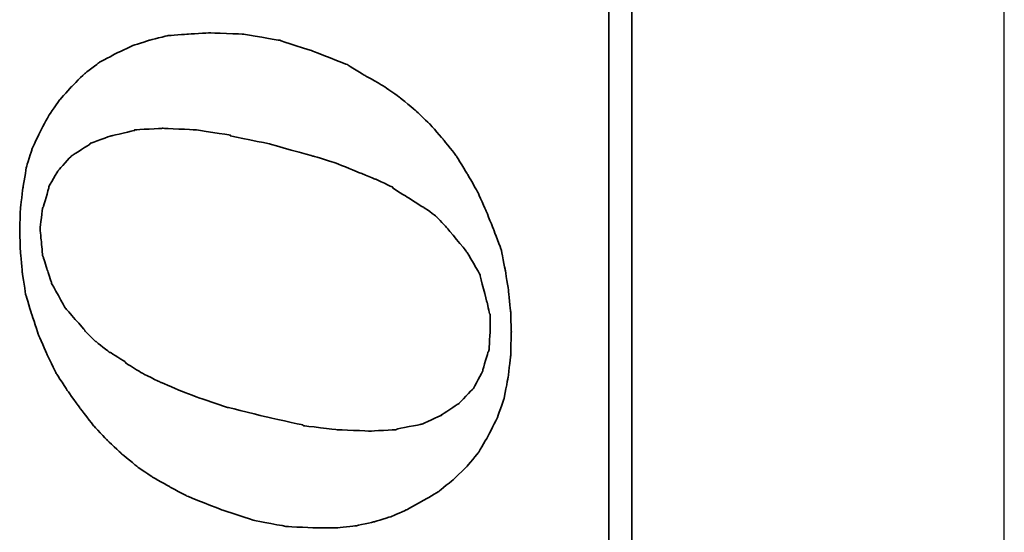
# Model space of a CAD drawing. Header units: millimetres. Extents: x -17.3 to 71.2, y -1075.6 to -1026.3.
# Tile 52 of 60: x 54.2 to 56.3, y -1046.1 to -1045. Entities that reach past the tile are written whole.
import ezdxf

# ---------------------------------------------------------------- set-up
doc = ezdxf.new("R2010")
doc.units = ezdxf.units.MM
doc.layers.add('DIM', color=4, linetype='CONTINUOUS')
doc.layers.add('layer 1', color=7, linetype='CONTINUOUS')

# ---------------------------------------------------------------- blocks, each defined once
blk = doc.blocks.new('TBI MOTION logo(完整正式版)')
at = {"layer": 'layer 1', "color": 22, "lineweight": 35}
for points, knots in [([(35.79625, -6.98375), (35.79625, -6.98375), (36.23125, -7.43875), (36.23125, -7.43875), (36.23125, -7.43875), (36.23125, -7.43875), (36.75625, -7.87125), (36.75625, -7.87125), (36.75625, -7.87125), (36.75625, -7.87125), (37.33125, -8.20375), (37.33125, -8.20375), (37.33125, -8.20375), (37.33125, -8.20375), (37.95625, -8.51875), (37.95625, -8.51875), (37.95625, -8.51875), (37.95625, -8.51875), (38.62625, -8.75875), (38.62625, -8.75875), (38.62625, -8.75875), (38.62625, -8.75875), (39.37125, -8.90375), (39.37125, -8.90375), (39.37125, -8.90375), (39.37125, -8.90375), (40.14125, -8.99875), (40.14125, -8.99875), (40.14125, -8.99875), (40.14125, -8.99875), (41.02625, -9.02375), (41.02625, -9.02375), (41.02625, -9.02375), (41.02625, -9.02375), (41.74625, -8.99875), (41.74625, -8.99875), (41.74625, -8.99875), (41.74625, -8.99875), (42.46625, -8.92375), (42.46625, -8.92375), (42.46625, -8.92375), (42.46625, -8.92375), (43.21125, -8.80625), (43.21125, -8.80625), (43.21125, -8.80625), (43.21125, -8.80625), (43.93125, -8.66375), (43.93125, -8.66375), (43.93125, -8.66375), (43.93125, -8.66375), (44.62625, -8.39875), (44.62625, -8.39875), (44.62625, -8.39875), (44.62625, -8.39875), (45.29625, -8.13375), (45.29625, -8.13375), (45.29625, -8.13375), (45.29625, -8.13375), (45.94625, -7.84375), (45.94625, -7.84375), (45.94625, -7.84375), (45.94625, -7.84375), (46.61625, -7.46375), (46.61625, -7.46375), (46.61625, -7.46375), (46.61625, -7.46375), (47.24125, -7.07875), (47.24125, -7.07875), (47.24125, -7.07875), (47.24125, -7.07875), (47.81625, -6.62375), (47.81625, -6.62375), (47.81625, -6.62375), (47.81625, -6.62375), (48.36875, -6.14375), (48.36875, -6.14375), (48.36875, -6.14375), (48.36875, -6.14375), (48.84625, -5.64125), (48.84625, -5.64125), (48.84625, -5.64125), (48.84625, -5.64125), (49.32625, -5.06375), (49.32625, -5.06375), (49.32625, -5.06375), (49.32625, -5.06375), (49.71125, -4.51374), (49.71125, -4.51374), (49.71125, -4.51374), (49.71125, -4.51374), (50.09625, -3.83874), (50.09625, -3.83874), (50.09625, -3.83874), (50.09625, -3.83874), (50.48125, -3.21374), (50.48125, -3.21374), (50.48125, -3.21374), (50.48125, -3.21374), (50.96125, -1.99125), (50.96125, -1.99125), (50.96125, -1.99125), (50.96125, -1.99125), (51.34375, -0.81875), (51.34375, -0.81875), (51.34375, -0.81875), (51.34375, -0.81875), (51.56125, 0.45624), (51.56125, 0.45624), (51.56125, 0.45624), (51.56125, 0.45624), (51.60625, 1.67624), (51.60625, 1.67624), (51.60625, 1.67624), (51.60625, 1.67624), (51.56125, 2.44625), (51.56125, 2.44625), (51.56125, 2.44625), (51.56125, 2.44625), (51.51125, 3.14125), (51.51125, 3.14125), (51.51125, 3.14125), (51.51125, 3.14125), (51.34375, 3.81125), (51.34375, 3.81125), (51.34375, 3.81125), (51.34375, 3.81125), (51.15125, 4.41125), (51.15125, 4.41125), (51.15125, 4.41125), (51.15125, 4.41125), (50.86125, 5.01125), (50.86125, 5.01125), (50.86125, 5.01125), (50.86125, 5.01125), (50.55125, 5.58875), (50.55125, 5.58875), (50.55125, 5.58875), (50.55125, 5.58875), (50.16625, 6.09125), (50.16625, 6.09125), (50.16625, 6.09125), (50.16625, 6.09125), (49.71125, 6.54875), (49.71125, 6.54875), (49.71125, 6.54875), (49.71125, 6.54875), (49.23125, 6.98125), (49.23125, 6.98125), (49.23125, 6.98125), (49.23125, 6.98125), (48.67875, 7.36625), (48.67875, 7.36625), (48.67875, 7.36625), (48.67875, 7.36625), (48.10375, 7.67625), (48.10375, 7.67625), (48.10375, 7.67625), (48.10375, 7.67625), (47.48125, 7.96375), (47.48125, 7.96375), (47.48125, 7.96375), (47.48125, 7.96375), (46.85625, 8.15625), (46.85625, 8.15625), (46.85625, 8.15625), (46.85625, 8.15625), (46.13625, 8.27624), (46.13625, 8.27624), (46.13625, 8.27624), (46.13625, 8.27624), (45.39125, 8.37125), (45.39125, 8.37125), (45.39125, 8.37125), (45.39125, 8.37125), (44.62625, 8.39624), (44.62625, 8.39624), (44.62625, 8.39624), (44.62625, 8.39624), (43.83625, 8.37125), (43.83625, 8.37125), (43.83625, 8.37125), (43.83625, 8.37125), (43.09125, 8.30125), (43.09125, 8.30125), (43.09125, 8.30125), (43.09125, 8.30125), (42.32125, 8.18125), (42.32125, 8.18125), (42.32125, 8.18125), (42.32125, 8.18125), (41.62875, 7.96375), (41.62875, 7.96375), (41.62875, 7.96375), (41.62875, 7.96375), (40.90625, 7.72625), (40.90625, 7.72625), (40.90625, 7.72625), (40.90625, 7.72625), (40.23624, 7.43625), (40.23624, 7.43625), (40.23624, 7.43625), (40.23624, 7.43625), (39.54124, 7.10125), (39.54124, 7.10125), (39.54124, 7.10125), (39.54124, 7.10125), (38.91625, 6.69125), (38.91625, 6.69125), (38.91625, 6.69125), (38.91625, 6.69125), (38.31625, 6.26125), (38.31625, 6.26125), (38.31625, 6.26125), (38.31625, 6.26125), (37.69125, 5.78125), (37.69125, 5.78125), (37.69125, 5.78125), (37.69125, 5.78125), (37.18625, 5.30125), (37.18625, 5.30125), (37.18625, 5.30125), (37.18625, 5.30125), (36.70625, 4.79624), (36.70625, 4.79624), (36.70625, 4.79624), (36.70625, 4.79624), (36.23125, 4.22125), (36.23125, 4.22125), (36.23125, 4.22125), (36.23125, 4.22125), (35.87124, 3.69375), (35.87124, 3.69375), (35.87124, 3.69375), (35.87124, 3.69375), (35.53125, 3.09125), (35.53125, 3.09125), (35.53125, 3.09125), (35.53125, 3.09125), (35.19875, 2.47125), (35.19875, 2.47125), (35.19875, 2.47125), (35.19875, 2.47125), (34.71625, 1.24625), (34.71625, 1.24625), (34.71625, 1.24625), (34.71625, 1.24625), (34.33125, 0.06874), (34.33125, 0.06874), (34.33125, 0.06874), (34.33125, 0.06874), (34.11625, -1.07875), (34.11625, -1.07875), (34.11625, -1.07875), (34.11625, -1.07875), (34.07125, -2.15875), (34.07125, -2.15875), (34.07125, -2.15875), (34.07125, -2.15875), (34.07125, -2.85375), (34.07125, -2.85375), (34.07125, -2.85375), (34.07125, -2.85375), (34.14125, -3.50375), (34.14125, -3.50375), (34.14125, -3.50375), (34.14125, -3.50375), (34.28625, -4.17375), (34.28625, -4.17375), (34.28625, -4.17375), (34.28625, -4.17375), (34.47625, -4.77624), (34.47625, -4.77624), (34.47625, -4.77624), (34.47625, -4.77624), (34.71625, -5.32625), (34.71625, -5.32625), (34.71625, -5.32625), (34.71625, -5.32625), (35.05375, -5.92875), (35.05375, -5.92875), (35.05375, -5.92875), (35.05375, -5.92875), (35.36375, -6.45375), (35.36375, -6.45375), (35.36375, -6.45375), (35.36375, -6.45375), (35.79625, -6.98375), (35.79625, -6.98375)], [0, 0, 0, 0, 0.01388889, 0.01388889, 0.01388889, 0.0138889, 0.02777778, 0.02777778, 0.02777778, 0.02777779, 0.04166667, 0.04166667, 0.04166667, 0.04166668, 0.05555556, 0.05555556, 0.05555556, 0.05555557, 0.06944444, 0.06944444, 0.06944444, 0.06944445, 0.08333333, 0.08333333, 0.08333333, 0.08333334, 0.09722222, 0.09722222, 0.09722222, 0.09722223, 0.11111111, 0.11111111, 0.11111111, 0.11111112, 0.125, 0.125, 0.125, 0.12500001, 0.13888889, 0.13888889, 0.13888889, 0.1388889, 0.15277778, 0.15277778, 0.15277778, 0.15277779, 0.16666667, 0.16666667, 0.16666667, 0.16666668, 0.18055556, 0.18055556, 0.18055556, 0.18055557, 0.19444444, 0.19444444, 0.19444444, 0.19444445, 0.20833333, 0.20833333, 0.20833333, 0.20833334, 0.22222222, 0.22222222, 0.22222222, 0.22222223, 0.23611111, 0.23611111, 0.23611111, 0.23611112, 0.25, 0.25, 0.25, 0.25000001, 0.26388889, 0.26388889, 0.26388889, 0.2638889, 0.27777778, 0.27777778, 0.27777778, 0.27777779, 0.29166667, 0.29166667, 0.29166667, 0.29166668, 0.30555556, 0.30555556, 0.30555556, 0.30555557, 0.31944444, 0.31944444, 0.31944444, 0.31944445, 0.33333333, 0.33333333, 0.33333333, 0.33333334, 0.34722222, 0.34722222, 0.34722222, 0.34722223, 0.36111111, 0.36111111, 0.36111111, 0.36111112, 0.375, 0.375, 0.375, 0.37500001, 0.38888889, 0.38888889, 0.38888889, 0.3888889, 0.40277778, 0.40277778, 0.40277778, 0.40277779, 0.41666667, 0.41666667, 0.41666667, 0.41666668, 0.43055556, 0.43055556, 0.43055556, 0.43055557, 0.44444444, 0.44444444, 0.44444444, 0.44444445, 0.45833333, 0.45833333, 0.45833333, 0.45833334, 0.47222222, 0.47222222, 0.47222222, 0.47222223, 0.48611111, 0.48611111, 0.48611111, 0.48611112, 0.5, 0.5, 0.5, 0.50000001, 0.51388889, 0.51388889, 0.51388889, 0.5138889, 0.52777778, 0.52777778, 0.52777778, 0.52777779, 0.54166667, 0.54166667, 0.54166667, 0.54166668, 0.55555556, 0.55555556, 0.55555556, 0.55555557, 0.56944444, 0.56944444, 0.56944444, 0.56944445, 0.58333333, 0.58333333, 0.58333333, 0.58333334, 0.59722222, 0.59722222, 0.59722222, 0.59722223, 0.61111111, 0.61111111, 0.61111111, 0.61111112, 0.625, 0.625, 0.625, 0.62500001, 0.63888889, 0.63888889, 0.63888889, 0.6388889, 0.65277778, 0.65277778, 0.65277778, 0.65277779, 0.66666667, 0.66666667, 0.66666667, 0.66666668, 0.68055556, 0.68055556, 0.68055556, 0.68055557, 0.69444444, 0.69444444, 0.69444444, 0.69444445, 0.70833333, 0.70833333, 0.70833333, 0.70833334, 0.72222222, 0.72222222, 0.72222222, 0.72222223, 0.73611111, 0.73611111, 0.73611111, 0.73611112, 0.75, 0.75, 0.75, 0.75000001, 0.76388889, 0.76388889, 0.76388889, 0.7638889, 0.77777778, 0.77777778, 0.77777778, 0.77777779, 0.79166667, 0.79166667, 0.79166667, 0.79166668, 0.80555556, 0.80555556, 0.80555556, 0.80555557, 0.81944444, 0.81944444, 0.81944444, 0.81944445, 0.83333333, 0.83333333, 0.83333333, 0.83333334, 0.84722222, 0.84722222, 0.84722222, 0.84722223, 0.86111111, 0.86111111, 0.86111111, 0.86111112, 0.875, 0.875, 0.875, 0.87500001, 0.88888889, 0.88888889, 0.88888889, 0.8888889, 0.90277778, 0.90277778, 0.90277778, 0.90277779, 0.91666667, 0.91666667, 0.91666667, 0.91666668, 0.93055556, 0.93055556, 0.93055556, 0.93055557, 0.94444444, 0.94444444, 0.94444444, 0.94444445, 0.95833333, 0.95833333, 0.95833333, 0.95833334, 0.97222222, 0.97222222, 0.97222222, 0.97222223, 0.98611111, 0.98611111, 0.98611111, 0.98611112, 1, 1, 1, 1]), ([(38.33875, 1.03124), (38.33875, 1.03124), (38.62625, 1.89625), (38.62625, 1.89625), (38.62625, 1.89625), (38.62625, 1.89625), (38.91625, 2.66375), (38.91625, 2.66375), (38.91625, 2.66375), (38.91625, 2.66375), (39.22625, 3.38125), (39.22625, 3.38125), (39.22625, 3.38125), (39.22625, 3.38125), (39.22625, 3.40624), (39.22625, 3.40624), (39.22625, 3.40624), (39.22625, 3.40624), (39.56124, 4.07624), (39.56124, 4.07624), (39.56124, 4.07624), (39.56124, 4.07624), (39.92125, 4.65125), (39.92125, 4.65125), (39.92125, 4.65125), (39.92125, 4.65125), (39.94625, 4.65125), (39.94625, 4.65125), (39.94625, 4.65125), (39.94625, 4.65125), (40.28125, 5.17875), (40.28125, 5.17875), (40.28125, 5.17875), (40.28125, 5.17875), (40.28125, 5.20375), (40.28125, 5.20375), (40.28125, 5.20375), (40.28125, 5.20375), (40.66875, 5.68625), (40.66875, 5.68625), (40.66875, 5.68625), (40.66875, 5.68625), (40.66875, 5.70625), (40.66875, 5.70625), (40.66875, 5.70625), (40.66875, 5.70625), (41.05124, 6.09125), (41.05124, 6.09125), (41.05124, 6.09125), (41.05124, 6.09125), (41.07625, 6.09125), (41.07625, 6.09125), (41.07625, 6.09125), (41.07625, 6.09125), (41.84125, 6.76625), (41.84125, 6.76625), (41.84125, 6.76625), (41.84125, 6.76625), (41.86625, 6.78625), (41.86625, 6.78625), (41.86625, 6.78625), (41.86625, 6.78625), (42.73125, 7.26624), (42.73125, 7.26624), (42.73125, 7.26624), (42.73125, 7.26624), (42.75625, 7.26624), (42.75625, 7.26624), (42.75625, 7.26624), (42.75625, 7.26624), (43.18625, 7.41125), (43.18625, 7.41125), (43.18625, 7.41125), (43.18625, 7.41125), (43.64125, 7.55625), (43.64125, 7.55625), (43.64125, 7.55625), (43.64125, 7.55625), (43.66625, 7.55625), (43.66625, 7.55625), (43.66625, 7.55625), (43.66625, 7.55625), (43.69125, 7.58124), (43.69125, 7.58124), (43.69125, 7.58124), (43.69125, 7.58124), (44.19125, 7.62625), (44.19125, 7.62625), (44.19125, 7.62625), (44.19125, 7.62625), (44.67125, 7.67625), (44.67125, 7.67625), (44.67125, 7.67625), (44.67125, 7.67625), (44.69625, 7.67625), (44.69625, 7.67625), (44.69625, 7.67625), (44.69625, 7.67625), (45.41875, 7.58124), (45.41875, 7.58124), (45.41875, 7.58124), (45.41875, 7.58124), (45.44125, 7.55625), (45.44125, 7.55625), (45.44125, 7.55625), (45.44125, 7.55625), (46.11125, 7.36625), (46.11125, 7.36625), (46.11125, 7.36625), (46.11125, 7.36625), (46.13625, 7.36625), (46.13625, 7.36625), (46.13625, 7.36625), (46.13625, 7.36625), (46.15875, 7.36625), (46.15875, 7.36625), (46.15875, 7.36625), (46.15875, 7.36625), (46.73625, 7.02624), (46.73625, 7.02624), (46.73625, 7.02624), (46.73625, 7.02624), (46.76125, 7.00624), (46.76125, 7.00624), (46.76125, 7.00624), (46.76125, 7.00624), (47.24125, 6.57124), (47.24125, 6.57124), (47.24125, 6.57124), (47.24125, 6.57124), (47.26625, 6.54875), (47.26625, 6.54875), (47.26625, 6.54875), (47.26625, 6.54875), (47.26625, 6.52375), (47.26625, 6.52375), (47.26625, 6.52375), (47.26625, 6.52375), (47.67375, 5.89875), (47.67375, 5.89875), (47.67375, 5.89875), (47.67375, 5.89875), (47.69625, 5.89875), (47.69625, 5.89875), (47.69625, 5.89875), (47.69625, 5.89875), (47.69625, 5.87625), (47.69625, 5.87625), (47.69625, 5.87625), (47.69625, 5.87625), (47.96125, 5.15625), (47.96125, 5.15625), (47.96125, 5.15625), (47.96125, 5.15625), (47.96125, 5.13125), (47.96125, 5.13125), (47.96125, 5.13125), (47.96125, 5.13125), (48.15125, 4.31875), (48.15125, 4.31875), (48.15125, 4.31875), (48.15125, 4.31875), (48.17625, 4.31875), (48.17625, 4.31875), (48.17625, 4.31875), (48.17625, 4.31875), (48.17625, 4.29125), (48.17625, 4.29125), (48.17625, 4.29125), (48.17625, 4.29125), (48.22625, 3.33125), (48.22625, 3.33125), (48.22625, 3.33125), (48.22625, 3.33125), (48.22625, 3.30875), (48.22625, 3.30875), (48.22625, 3.30875), (48.22625, 3.30875), (48.17625, 2.20624), (48.17625, 2.20624), (48.17625, 2.20624), (48.17625, 2.20624), (48.17625, 2.18124), (48.17625, 2.18124), (48.17625, 2.18124), (48.17625, 2.18124), (47.98375, 0.93624), (47.98375, 0.93624), (47.98375, 0.93624), (47.98375, 0.93624), (47.96125, 0.93624), (47.96125, 0.93624), (47.96125, 0.93624), (47.96125, 0.93624), (47.67375, -0.45874), (47.67375, -0.45874), (47.67375, -0.45874), (47.67375, -0.45874), (47.24125, -1.99125), (47.24125, -1.99125), (47.24125, -1.99125), (47.24125, -1.99125), (47.24125, -2.01874), (47.24125, -2.01874), (47.24125, -2.01874), (47.24125, -2.01874), (47.00125, -2.78375), (47.00125, -2.78375), (47.00125, -2.78375), (47.00125, -2.78375), (46.71125, -3.50375), (46.71125, -3.50375), (46.71125, -3.50375), (46.71125, -3.50375), (46.42625, -4.19875), (46.42625, -4.19875), (46.42625, -4.19875), (46.42625, -4.19875), (46.42625, -4.22375), (46.42625, -4.22375), (46.42625, -4.22375), (46.42625, -4.22375), (46.13625, -4.82374), (46.13625, -4.82374), (46.13625, -4.82374), (46.13625, -4.82374), (46.11125, -4.82374), (46.11125, -4.82374), (46.11125, -4.82374), (46.11125, -4.82374), (45.77625, -5.35125), (45.77625, -5.35125), (45.77625, -5.35125), (45.77625, -5.35125), (45.44125, -5.87875), (45.44125, -5.87875), (45.44125, -5.87875), (45.44125, -5.87875), (45.44125, -5.90375), (45.44125, -5.90375), (45.44125, -5.90375), (45.44125, -5.90375), (45.10625, -6.35875), (45.10625, -6.35875), (45.10625, -6.35875), (45.10625, -6.35875), (45.08125, -6.38375), (45.08125, -6.38375), (45.08125, -6.38375), (45.08125, -6.38375), (44.69625, -6.74375), (44.69625, -6.74375), (44.69625, -6.74375), (44.69625, -6.74375), (43.88375, -7.41625), (43.88375, -7.41625), (43.88375, -7.41625), (43.88375, -7.41625), (43.85625, -7.43875), (43.85625, -7.43875), (43.85625, -7.43875), (43.85625, -7.43875), (43.04125, -7.91875), (43.04125, -7.91875), (43.04125, -7.91875), (43.04125, -7.91875), (43.01625, -7.91875), (43.01625, -7.91875), (43.01625, -7.91875), (43.01625, -7.91875), (42.99625, -7.91875), (42.99625, -7.91875), (42.99625, -7.91875), (42.99625, -7.91875), (42.08125, -8.15875), (42.08125, -8.15875), (42.08125, -8.15875), (42.08125, -8.15875), (41.65125, -8.25625), (41.65125, -8.25625), (41.65125, -8.25625), (41.65125, -8.25625), (41.62875, -8.27875), (41.62875, -8.27875), (41.62875, -8.27875), (41.62875, -8.27875), (41.60125, -8.27875), (41.60125, -8.27875), (41.60125, -8.27875), (41.60125, -8.27875), (41.12125, -8.27875), (41.12125, -8.27875), (41.12125, -8.27875), (41.12125, -8.27875), (40.35624, -8.23125), (40.35624, -8.23125), (40.35624, -8.23125), (40.35624, -8.23125), (40.33125, -8.23125), (40.33125, -8.23125), (40.33125, -8.23125), (40.33125, -8.23125), (40.30625, -8.20375), (40.30625, -8.20375), (40.30625, -8.20375), (40.30625, -8.20375), (39.68375, -8.01375), (39.68375, -8.01375), (39.68375, -8.01375), (39.68375, -8.01375), (39.66124, -8.01375), (39.66124, -8.01375), (39.66124, -8.01375), (39.66124, -8.01375), (39.63625, -8.01375), (39.63625, -8.01375), (39.63625, -8.01375), (39.63625, -8.01375), (39.01125, -7.67875), (39.01125, -7.67875), (39.01125, -7.67875), (39.01125, -7.67875), (38.98875, -7.65375), (38.98875, -7.65375), (38.98875, -7.65375), (38.98875, -7.65375), (38.48625, -7.17375), (38.48625, -7.17375), (38.48625, -7.17375), (38.48625, -7.17375), (38.45875, -7.14875), (38.45875, -7.14875), (38.45875, -7.14875), (38.45875, -7.14875), (38.45875, -7.12875), (38.45875, -7.12875), (38.45875, -7.12875), (38.45875, -7.12875), (38.07625, -6.54875), (38.07625, -6.54875), (38.07625, -6.54875), (38.07625, -6.54875), (38.05125, -6.54875), (38.05125, -6.54875), (38.05125, -6.54875), (38.05125, -6.54875), (38.05125, -6.52875), (38.05125, -6.52875), (38.05125, -6.52875), (38.05125, -6.52875), (37.74125, -5.85375), (37.74125, -5.85375), (37.74125, -5.85375), (37.74125, -5.85375), (37.74125, -5.82875), (37.74125, -5.82875), (37.74125, -5.82875), (37.74125, -5.82875), (37.57375, -4.96875), (37.57375, -4.96875), (37.57375, -4.96875), (37.57375, -4.96875), (37.54625, -4.94375), (37.54625, -4.94375), (37.54625, -4.94375), (37.54625, -4.94375), (37.50125, -4.03375), (37.50125, -4.03375), (37.50125, -4.03375), (37.50125, -4.03375), (37.50125, -4.00875), (37.50125, -4.00875), (37.50125, -4.00875), (37.50125, -4.00875), (37.54625, -2.85375), (37.54625, -2.85375), (37.54625, -2.85375), (37.54625, -2.85375), (37.69125, -1.65875), (37.69125, -1.65875), (37.69125, -1.65875), (37.69125, -1.65875), (37.71624, -1.63375), (37.71624, -1.63375), (37.71624, -1.63375), (37.71624, -1.63375), (38.00375, -0.33875), (38.00375, -0.33875), (38.00375, -0.33875), (38.00375, -0.33875), (38.33875, 1.00624), (38.33875, 1.00624), (38.33875, 1.00624), (38.33875, 1.00624), (38.33875, 1.03124), (38.33875, 1.03124)], [0, 0, 0, 0, 0.01010101, 0.01010101, 0.01010101, 0.01010102, 0.02020202, 0.02020202, 0.02020202, 0.02020203, 0.03030303, 0.03030303, 0.03030303, 0.03030304, 0.04040404, 0.04040404, 0.04040404, 0.04040405, 0.05050505, 0.05050505, 0.05050505, 0.05050506, 0.06060606, 0.06060606, 0.06060606, 0.06060607, 0.07070707, 0.07070707, 0.07070707, 0.07070708, 0.08080808, 0.08080808, 0.08080808, 0.08080809, 0.09090909, 0.09090909, 0.09090909, 0.0909091, 0.1010101, 0.1010101, 0.1010101, 0.10101011, 0.11111111, 0.11111111, 0.11111111, 0.11111112, 0.12121212, 0.12121212, 0.12121212, 0.12121213, 0.13131313, 0.13131313, 0.13131313, 0.13131314, 0.14141414, 0.14141414, 0.14141414, 0.14141415, 0.15151515, 0.15151515, 0.15151515, 0.15151516, 0.16161616, 0.16161616, 0.16161616, 0.16161617, 0.17171717, 0.17171717, 0.17171717, 0.17171718, 0.18181818, 0.18181818, 0.18181818, 0.18181819, 0.19191919, 0.19191919, 0.19191919, 0.1919192, 0.2020202, 0.2020202, 0.2020202, 0.20202021, 0.21212121, 0.21212121, 0.21212121, 0.21212122, 0.22222222, 0.22222222, 0.22222222, 0.22222223, 0.23232323, 0.23232323, 0.23232323, 0.23232324, 0.24242424, 0.24242424, 0.24242424, 0.24242425, 0.25252525, 0.25252525, 0.25252525, 0.25252526, 0.26262626, 0.26262626, 0.26262626, 0.26262627, 0.27272727, 0.27272727, 0.27272727, 0.27272728, 0.28282828, 0.28282828, 0.28282828, 0.28282829, 0.29292929, 0.29292929, 0.29292929, 0.2929293, 0.3030303, 0.3030303, 0.3030303, 0.30303031, 0.31313131, 0.31313131, 0.31313131, 0.31313132, 0.32323232, 0.32323232, 0.32323232, 0.32323233, 0.33333333, 0.33333333, 0.33333333, 0.33333334, 0.34343434, 0.34343434, 0.34343434, 0.34343435, 0.35353535, 0.35353535, 0.35353535, 0.35353536, 0.36363636, 0.36363636, 0.36363636, 0.36363637, 0.37373737, 0.37373737, 0.37373737, 0.37373738, 0.38383838, 0.38383838, 0.38383838, 0.38383839, 0.39393939, 0.39393939, 0.39393939, 0.3939394, 0.4040404, 0.4040404, 0.4040404, 0.40404041, 0.41414141, 0.41414141, 0.41414141, 0.41414142, 0.42424242, 0.42424242, 0.42424242, 0.42424243, 0.43434343, 0.43434343, 0.43434343, 0.43434344, 0.44444444, 0.44444444, 0.44444444, 0.44444445, 0.45454545, 0.45454545, 0.45454545, 0.45454546, 0.46464646, 0.46464646, 0.46464646, 0.46464647, 0.47474747, 0.47474747, 0.47474747, 0.47474748, 0.48484848, 0.48484848, 0.48484848, 0.48484849, 0.49494949, 0.49494949, 0.49494949, 0.4949495, 0.50505051, 0.50505051, 0.50505051, 0.50505052, 0.51515152, 0.51515152, 0.51515152, 0.51515153, 0.52525253, 0.52525253, 0.52525253, 0.52525254, 0.53535354, 0.53535354, 0.53535354, 0.53535355, 0.54545455, 0.54545455, 0.54545455, 0.54545456, 0.55555556, 0.55555556, 0.55555556, 0.55555557, 0.56565657, 0.56565657, 0.56565657, 0.56565658, 0.57575758, 0.57575758, 0.57575758, 0.57575759, 0.58585859, 0.58585859, 0.58585859, 0.5858586, 0.5959596, 0.5959596, 0.5959596, 0.59595961, 0.60606061, 0.60606061, 0.60606061, 0.60606062, 0.61616162, 0.61616162, 0.61616162, 0.61616163, 0.62626263, 0.62626263, 0.62626263, 0.62626264, 0.63636364, 0.63636364, 0.63636364, 0.63636365, 0.64646465, 0.64646465, 0.64646465, 0.64646466, 0.65656566, 0.65656566, 0.65656566, 0.65656567, 0.66666667, 0.66666667, 0.66666667, 0.66666668, 0.67676768, 0.67676768, 0.67676768, 0.67676769, 0.68686869, 0.68686869, 0.68686869, 0.6868687, 0.6969697, 0.6969697, 0.6969697, 0.69696971, 0.70707071, 0.70707071, 0.70707071, 0.70707072, 0.71717172, 0.71717172, 0.71717172, 0.71717173, 0.72727273, 0.72727273, 0.72727273, 0.72727274, 0.73737374, 0.73737374, 0.73737374, 0.73737375, 0.74747475, 0.74747475, 0.74747475, 0.74747476, 0.75757576, 0.75757576, 0.75757576, 0.75757577, 0.76767677, 0.76767677, 0.76767677, 0.76767678, 0.77777778, 0.77777778, 0.77777778, 0.77777779, 0.78787879, 0.78787879, 0.78787879, 0.7878788, 0.7979798, 0.7979798, 0.7979798, 0.79797981, 0.80808081, 0.80808081, 0.80808081, 0.80808082, 0.81818182, 0.81818182, 0.81818182, 0.81818183, 0.82828283, 0.82828283, 0.82828283, 0.82828284, 0.83838384, 0.83838384, 0.83838384, 0.83838385, 0.84848485, 0.84848485, 0.84848485, 0.84848486, 0.85858586, 0.85858586, 0.85858586, 0.85858587, 0.86868687, 0.86868687, 0.86868687, 0.86868688, 0.87878788, 0.87878788, 0.87878788, 0.87878789, 0.88888889, 0.88888889, 0.88888889, 0.8888889, 0.8989899, 0.8989899, 0.8989899, 0.89898991, 0.90909091, 0.90909091, 0.90909091, 0.90909092, 0.91919192, 0.91919192, 0.91919192, 0.91919193, 0.92929293, 0.92929293, 0.92929293, 0.92929294, 0.93939394, 0.93939394, 0.93939394, 0.93939395, 0.94949495, 0.94949495, 0.94949495, 0.94949496, 0.95959596, 0.95959596, 0.95959596, 0.95959597, 0.96969697, 0.96969697, 0.96969697, 0.96969698, 0.97979798, 0.97979798, 0.97979798, 0.97979799, 0.98989899, 0.98989899, 0.98989899, 0.989899, 1, 1, 1, 1]), ([(75.90875, -9.47875), (75.90875, -9.47875), (75.90875, -12.28625), (75.90875, -12.28625), (75.90875, -12.28625), (75.90875, -12.28625), (75.90875, -12.47875), (75.90875, -12.47875), (75.90875, -12.47875), (75.90875, -12.47875), (75.71625, -12.47875), (75.71625, -12.47875), (75.71625, -12.47875), (75.71625, -12.47875), (-88.32875, -12.47875), (-88.32875, -12.47875), (-88.32875, -12.47875), (-88.32875, -12.47875), (-88.32875, -13.29375), (-88.32875, -13.29375), (-88.32875, -13.29375), (-88.32875, -13.29375), (82.89125, -13.29375), (82.89125, -13.29375), (82.89125, -13.29375), (82.89125, -13.29375), (75.90875, -9.47875), (75.90875, -9.47875)], [0, 0, 0, 0, 0.14285714, 0.14285714, 0.14285714, 0.14285715, 0.28571429, 0.28571429, 0.28571429, 0.2857143, 0.42857143, 0.42857143, 0.42857143, 0.42857144, 0.57142857, 0.57142857, 0.57142857, 0.57142858, 0.71428571, 0.71428571, 0.71428571, 0.71428572, 0.85714286, 0.85714286, 0.85714286, 0.85714287, 1, 1, 1, 1])]:
    blk.add_open_spline(points, degree=3, knots=knots, dxfattribs=at)

msp = doc.modelspace()

# ---------------------------------------------------------------- linework, layer by layer
at = {"layer": 'DIM', "color": 7}
msp.add_line((56.3496, -1057.9141), (56.3496, -1041.9141), dxfattribs=at)

# ---------------------------------------------------------------- block references
at = {"layer": 'DIM', "color": 7, "xscale": 0.0604497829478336, "yscale": 0.0604497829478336, "zscale": 0.0604497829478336, "rotation": 90}
msp.add_blockref('TBI MOTION logo(完整正式版)', (54.7483, -1048.1926), dxfattribs=at)

doc.saveas('drawing.dxf')
